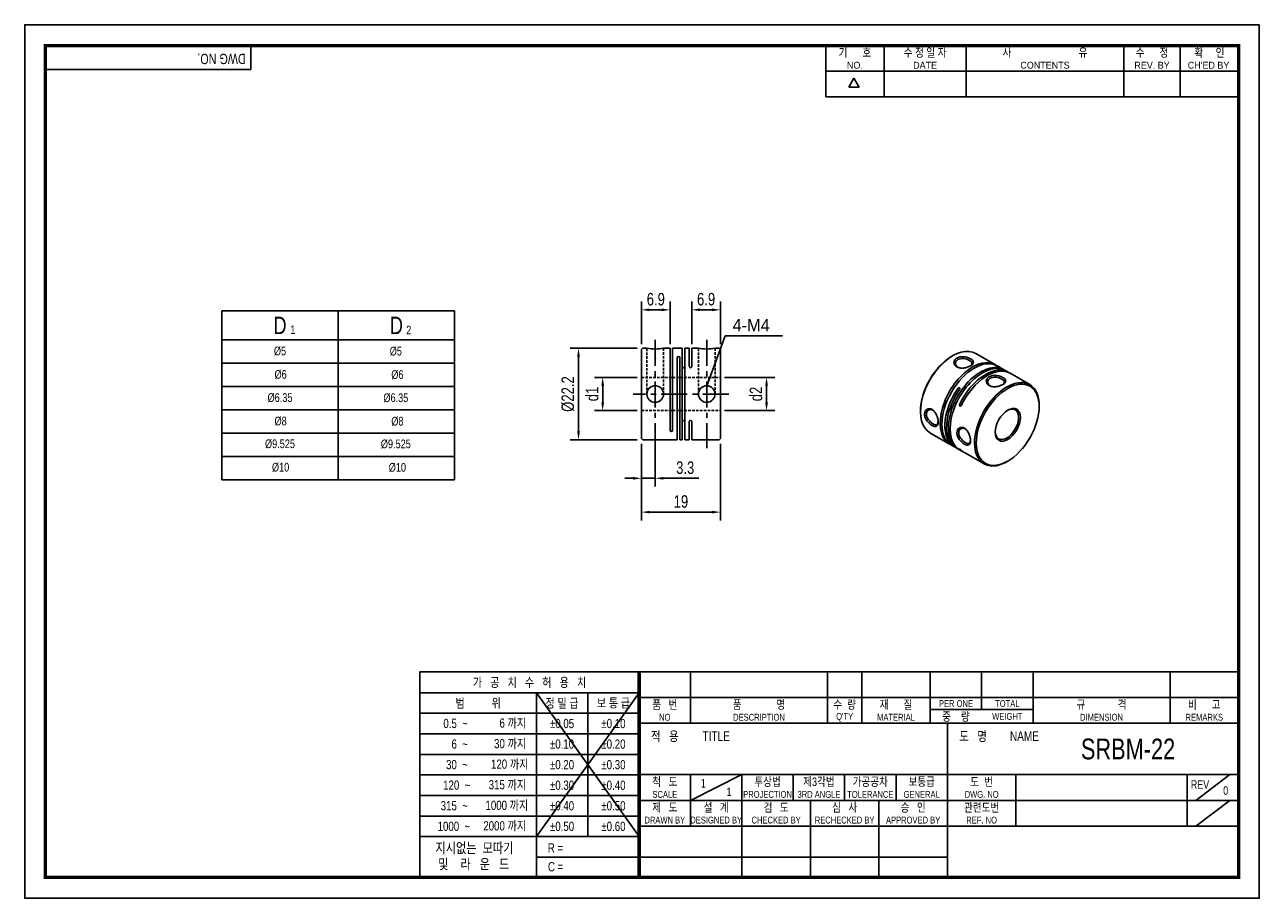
# Model space of a CAD drawing. Header units: millimetres. Extents: x 0 to 297, y 0 to 210.
import ezdxf
from ezdxf.enums import TextEntityAlignment as Align

# ---------------------------------------------------------------- set-up
doc = ezdxf.new("R2010")
doc.units = ezdxf.units.MM
doc.header["$LTSCALE"] = 5
for name, pattern in [('CENTER', [2, 1.25, -0.25, 0.25, -0.25]), ('CENTER2', [1.125, 0.75, -0.125, 0.125, -0.125]), ('DASHED', [0.75, 0.5, -0.25]), ('HIDDEN', [0.375, 0.25, -0.125]), ('HIDDEN2', [0.1875, 0.125, -0.0625]), ('PHANTOM2', [1.25, 0.625, -0.125, 0.125, -0.125, 0.125, -0.125])]:
    doc.linetypes.add(name, pattern=pattern)
doc.layers.get('0').update_dxf_attribs({"linetype": 'CONTINUOUS'})
doc.layers.get('Defpoints').update_dxf_attribs({"linetype": 'CONTINUOUS'})
for name, color, linetype in [('BM', 2, 'CONTINUOUS'), ('C', 1, 'CENTER2'), ('CT', 1, 'CENTER'), ('D', 7, 'CONTINUOUS'), ('DIM', 7, 'CONTINUOUS'), ('H', 3, 'HIDDEN'), ('HD', 4, 'DASHED'), ('P', 4, 'PHANTOM2')]:
    doc.layers.add(name, color=color, linetype=linetype)
doc.styles.get("Standard").update_dxf_attribs({"font": 'Gulim.ttf', "width": 0.8, "height": 3})
doc.dimstyles.new('LIM', dxfattribs={"dimtxt": 2, "dimasz": 2, "dimexe": 2, "dimexo": 1, "dimgap": 1, "dimtad": 1, "dimdec": 3, "dimzin": 9, "dimdsep": 46, "dimtxsty": 'Standard', "dimcen": 3, "dimclrd": 1, "dimclre": 1, "dimadec": 0, "dimazin": 0, "dimtfac": 1, "dimtdec": 3, "dimtmove": 0, "dimatfit": 3, "dimfxl": 0, "dimtolj": 1, "dimtzin": 0, "dimarcsym": 0})

# ---------------------------------------------------------------- blocks, each defined once
blk = doc.blocks.new('*D63')
at = {"layer": 'Defpoints', "color": 0}
for p in [(167.37, 110.22), (148.37, 100.96), (148.37, 92.83)]:
    blk.add_point(p, dxfattribs=at)
at = {"layer": 'DIM', "color": 1, "lineweight": -2}
for p, q in [((167.37, 109.22), (167.37, 90.83)), ((148.37, 99.96), (148.37, 90.83)), ((165.37, 92.83), (150.37, 92.83))]:
    blk.add_line(p, q, dxfattribs=at)
at = {"layer": 'DIM', "color": 1}
for points in [[(150.37, 93.16), (150.37, 92.5), (148.37, 92.83)], [(165.37, 93.16), (165.37, 92.5), (167.37, 92.83)]]:
    blk.add_solid(points, dxfattribs=at)
at = {"layer": 'DIM', "color": 0, "insert": (157.87, 95.37), "char_height": 3, "attachment_point": 5}
blk.add_mtext('\\A1;19', dxfattribs=at)
blk = doc.blocks.new('*D64')
at = {"layer": 'Defpoints', "color": 0}
for p in [(148.37, 110.22), (151.67, 110.22), (151.67, 100.96)]:
    blk.add_point(p, dxfattribs=at)
at = {"layer": 'DIM', "color": 1, "lineweight": -2}
for p, q in [((148.37, 109.22), (148.37, 98.96)), ((151.67, 109.22), (151.67, 98.96)), ((146.37, 100.96), (144.37, 100.96)), ((148.37, 100.96), (151.67, 100.96)), ((153.67, 100.96), (162.14, 100.96))]:
    blk.add_line(p, q, dxfattribs=at)
at = {"layer": 'DIM', "color": 1}
for points in [[(146.37, 101.29), (146.37, 100.62), (148.37, 100.96)], [(153.67, 101.29), (153.67, 100.62), (151.67, 100.96)]]:
    blk.add_solid(points, dxfattribs=at)
at = {"layer": 'DIM', "color": 0, "insert": (158.9, 103.49), "char_height": 3, "attachment_point": 5}
blk.add_mtext('\\A1;3.3', dxfattribs=at)
blk = doc.blocks.new('*D65')
at = {"layer": 'Defpoints', "color": 0}
for p in [(148.37, 141.46), (148.37, 132.22), (155.27, 132.22)]:
    blk.add_point(p, dxfattribs=at)
at = {"layer": 'DIM', "color": 1, "lineweight": -2}
for p, q in [((148.37, 133.22), (148.37, 143.46)), ((155.27, 133.22), (155.27, 143.46)), ((153.27, 141.46), (150.37, 141.46))]:
    blk.add_line(p, q, dxfattribs=at)
at = {"layer": 'DIM', "color": 1}
for points in [[(150.37, 141.79), (150.37, 141.13), (148.37, 141.46)], [(153.27, 141.79), (153.27, 141.13), (155.27, 141.46)]]:
    blk.add_solid(points, dxfattribs=at)
at = {"layer": 'DIM', "color": 0, "insert": (151.82, 144), "char_height": 3, "attachment_point": 5}
blk.add_mtext('\\A1;6.9', dxfattribs=at)
blk = doc.blocks.new('*D66')
at = {"layer": 'Defpoints', "color": 0}
for p in [(148.37, 132.22), (133.23, 110.22), (148.37, 110.22)]:
    blk.add_point(p, dxfattribs=at)
at = {"layer": 'DIM', "color": 1, "lineweight": -2}
for p, q in [((147.37, 132.22), (131.23, 132.22)), ((133.23, 130.22), (133.23, 112.22)), ((147.37, 110.22), (131.23, 110.22))]:
    blk.add_line(p, q, dxfattribs=at)
at = {"layer": 'DIM', "color": 1}
for points in [[(132.9, 130.22), (133.56, 130.22), (133.23, 132.22)], [(132.9, 112.22), (133.56, 112.22), (133.23, 110.22)]]:
    blk.add_solid(points, dxfattribs=at)
at = {"layer": 'DIM', "color": 0, "insert": (130.69, 121.22), "char_height": 3, "attachment_point": 5, "rotation": 90}
blk.add_mtext('\\A1;%%c22.2', dxfattribs=at)
blk = doc.blocks.new('*D67')
at = {"layer": 'Defpoints', "color": 0}
for p in [(139.04, 125.22), (148.37, 125.22), (148.37, 117.22)]:
    blk.add_point(p, dxfattribs=at)
at = {"layer": 'DIM', "color": 1, "lineweight": -2}
for p, q in [((147.37, 125.22), (137.04, 125.22)), ((139.04, 119.22), (139.04, 123.22)), ((147.37, 117.22), (137.04, 117.22))]:
    blk.add_line(p, q, dxfattribs=at)
at = {"layer": 'DIM', "color": 1}
for points in [[(138.71, 123.22), (139.38, 123.22), (139.04, 125.22)], [(138.71, 119.22), (139.38, 119.22), (139.04, 117.22)]]:
    blk.add_solid(points, dxfattribs=at)
at = {"layer": 'DIM', "color": 0, "insert": (136.5, 121.22), "char_height": 3, "attachment_point": 5, "rotation": 90}
blk.add_mtext('\\A1;d1', dxfattribs=at)
blk = doc.blocks.new('*D68')
at = {"layer": 'Defpoints', "color": 0}
for p in [(167.37, 141.46), (160.47, 132.22), (167.37, 132.22)]:
    blk.add_point(p, dxfattribs=at)
at = {"layer": 'DIM', "color": 1, "lineweight": -2}
for p, q in [((160.47, 133.22), (160.47, 143.46)), ((167.37, 133.22), (167.37, 143.46)), ((162.47, 141.46), (165.37, 141.46))]:
    blk.add_line(p, q, dxfattribs=at)
at = {"layer": 'DIM', "color": 1}
for points in [[(162.47, 141.79), (162.47, 141.13), (160.47, 141.46)], [(165.37, 141.79), (165.37, 141.13), (167.37, 141.46)]]:
    blk.add_solid(points, dxfattribs=at)
at = {"layer": 'DIM', "color": 0, "insert": (163.92, 144), "char_height": 3, "attachment_point": 5}
blk.add_mtext('\\A1;6.9', dxfattribs=at)
blk = doc.blocks.new('*D69')
at = {"layer": 'Defpoints', "color": 0}
for p in [(167.37, 125.22), (178.46, 125.22), (167.37, 117.22)]:
    blk.add_point(p, dxfattribs=at)
at = {"layer": 'DIM', "color": 1, "lineweight": -2}
for p, q in [((168.37, 125.22), (180.46, 125.22)), ((178.46, 119.22), (178.46, 123.22)), ((168.37, 117.22), (180.46, 117.22))]:
    blk.add_line(p, q, dxfattribs=at)
at = {"layer": 'DIM', "color": 1}
for points in [[(178.13, 123.22), (178.8, 123.22), (178.46, 125.22)], [(178.13, 119.22), (178.8, 119.22), (178.46, 117.22)]]:
    blk.add_solid(points, dxfattribs=at)
at = {"layer": 'DIM', "color": 0, "insert": (175.92, 121.22), "char_height": 3, "attachment_point": 5, "rotation": 90}
blk.add_mtext('\\A1;d2', dxfattribs=at)

msp = doc.modelspace()

# ---------------------------------------------------------------- linework, layer by layer
for p, q in [((54.437, 199.2323), (54.437, 205)), ((192.7139, 192.6407), (192.7139, 205)), ((206.7211, 192.6407), (206.7211, 205)), ((226.4959, 192.6407), (226.4959, 205)), ((264.3976, 192.6407), (264.3976, 205)), ((277.9928, 192.6407), (277.9928, 205)), ((54.437, 199.2323), (5, 199.2323)), ((192.7139, 198.8204), (291.588, 198.8204)), ((198.2565, 194.9765), (199.4924, 197.1172)), ((200.7283, 194.9765), (199.4924, 197.1172)), ((200.7283, 194.9765), (198.2565, 194.9765)), ((192.7139, 192.6407), (291.588, 192.6407)), ((47.4091, 141.2141), (47.4091, 100.6141)), ((47.4091, 141.2141), (103.4091, 141.2141)), ((103.4091, 141.2141), (103.4091, 100.6141)), ((47.4091, 100.6141), (103.4091, 100.6141)), ((95.0758, 54.437), (95.0758, 5)), ((147.8086, 54.437), (95.0758, 54.437)), ((292, 54.437), (147.8086, 54.437)), ((147.8086, 54.437), (147.8086, 5)), ((160.1679, 54.437), (160.1679, 42.0778)), ((193.1259, 54.437), (193.1259, 42.0778)), ((201.3654, 54.437), (201.3654, 42.0778)), ((217.8444, 54.437), (217.8444, 42.0778)), ((230.2037, 54.437), (230.2037, 45.3736)), ((242.563, 54.437), (242.563, 42.0778)), ((275.521, 54.437), (275.521, 42.0778)), ((147.8086, 49.4295), (95.0758, 49.4295)), ((147.8086, 49.4295), (123.0901, 14.8235)), ((123.0901, 49.4295), (147.8086, 14.8235)), ((123.0901, 49.4295), (123.0901, 5)), ((135.4493, 49.4295), (135.4493, 14.8235)), ((147.8086, 48.2574), (292, 48.2574)), ((217.8444, 45.3736), (242.563, 45.3736)), ((147.8086, 44.4858), (95.0758, 44.4858)), ((147.8086, 42.0778), (292, 42.0778)), ((221.9642, 5), (221.9642, 42.0778)), ((147.8086, 39.5421), (95.0758, 39.5421)), ((147.8086, 34.5984), (95.0758, 34.5984)), ((147.8086, 29.7185), (292, 29.7185)), ((160.1679, 23.5389), (172.5271, 29.7185)), ((160.1679, 29.7185), (160.1679, 17.3593)), ((172.5271, 29.7185), (172.5271, 5)), ((184.8864, 29.7185), (184.8864, 23.5389)), ((197.2457, 29.7185), (197.2457, 23.5389)), ((209.6049, 29.7185), (209.6049, 23.5389)), ((238.4432, 29.7185), (238.4432, 17.3593)), ((279.6407, 29.7185), (279.6407, 17.3593)), ((281.7006, 23.5389), (289.9401, 29.7185)), ((147.8086, 29.6547), (95.0758, 29.6547)), ((147.8086, 24.711), (95.0758, 24.711)), ((147.8086, 23.5389), (221.9642, 23.5389)), ((189.0061, 23.5389), (189.0061, 5)), ((205.4852, 23.5389), (205.4852, 5)), ((221.9642, 23.5389), (292, 23.5389)), ((281.7006, 17.3593), (289.9401, 23.5389)), ((147.8086, 19.7673), (95.0758, 19.7673)), ((147.8086, 17.3593), (292, 17.3593)), ((147.8086, 14.8235), (95.0758, 14.8235)), ((147.8086, 9.8798), (123.0901, 9.8798)), ((147.8086, 9.8798), (221.9642, 9.8798))]:
    msp.add_line(p, q)
at = {"color": 4}
for p, q in [((75.4091, 141.2141), (75.4091, 100.6141)), ((47.4091, 134.2141), (103.4091, 134.2141))]:
    msp.add_line(p, q, dxfattribs=at)
at = {"color": 1}
for p, q in [((47.4091, 128.6141), (103.4091, 128.6141)), ((47.4091, 123.0141), (103.4091, 123.0141)), ((47.4091, 117.4141), (103.4091, 117.4141)), ((47.4091, 111.8141), (103.4091, 111.8141)), ((47.4091, 106.2141), (103.4091, 106.2141))]:
    msp.add_line(p, q, dxfattribs=at)
msp.add_lwpolyline([(297, 210), (0, 210), (0, 0), (297, 0)], close=True)
msp.add_lwpolyline([(292, 205, 0.8, 0.8, 0), (5, 205, 0.8, 0.8, 0), (5, 5, 0.8, 0.8, 0), (292, 5, 0.8, 0.8, 0)], format="xyseb", close=True)
at = {"const_width": 0.824}
msp.add_lwpolyline([(147.8086, 5), (147.8086, 54.437)], dxfattribs=at)
at = {"layer": 'BM', "linetype": 'Continuous'}
for p, q in [((148.6742, 132.2231), (148.3742, 131.9231)), ((148.3742, 131.9231), (148.3742, 110.5231)), ((149.6742, 132.2231), (148.6742, 132.2231)), ((155.2742, 132.2231), (153.6742, 132.2231)), ((155.2742, 112.5231), (155.2742, 132.2231)), ((155.8742, 112.5231), (155.8742, 132.2231)), ((158.1742, 132.2231), (155.8742, 132.2231)), ((158.1742, 110.2231), (158.1742, 132.2231)), ((158.7742, 110.2231), (158.7742, 132.2231)), ((159.8742, 132.2231), (158.7742, 132.2231)), ((159.8742, 127.9543), (159.8742, 132.2231)), ((160.4742, 127.9543), (160.4742, 132.2231)), ((162.0742, 132.2231), (160.4742, 132.2231)), ((167.0742, 132.2231), (166.0742, 132.2231)), ((167.3742, 131.9231), (167.0742, 132.2231)), ((167.3742, 131.9231), (167.3742, 110.5231)), ((233.5058, 128.2467), (228.7682, 130.982)), ((156.9742, 110.2231), (156.9742, 129.9231)), ((157.5742, 129.9231), (157.5742, 110.2231)), ((223.2682, 130.4372), (223.0561, 130.3147)), ((233.8969, 127.9188), (233.8215, 127.8752)), ((234.6372, 127.5935), (233.9301, 128.0018)), ((235.4857, 127.1036), (235.0615, 127.3486)), ((236.6171, 126.4504), (235.91, 126.8587)), ((241.779, 123.4702), (237.0414, 126.2055)), ((224.8772, 122.7113), (224.3775, 122.4228)), ((224.9653, 118.8685), (224.9653, 118.2914)), ((215.49, 117.2099), (215.49, 116.965)), ((244.0572, 118.1897), (244.0572, 118.4347)), ((159.8742, 110.2231), (159.8742, 114.4918)), ((160.4742, 110.2231), (160.4742, 114.4918)), ((148.6742, 110.2231), (148.3742, 110.5231)), ((148.6742, 110.2231), (156.9742, 110.2231)), ((157.5742, 110.2231), (158.1742, 110.2231)), ((158.7742, 110.2231), (159.8742, 110.2231)), ((160.4742, 110.2231), (167.0742, 110.2231)), ((167.0742, 110.2231), (167.3742, 110.5231)), ((217.7682, 111.9294), (222.5058, 109.1942)), ((222.9301, 108.9492), (223.6372, 108.541)), ((224.0615, 108.296), (224.4857, 108.0511)), ((224.91, 107.8061), (225.6171, 107.3979)), ((224.9653, 107.9635), (224.9653, 107.8763)), ((226.0414, 107.1529), (230.779, 104.4177)), ((236.279, 104.9625), (236.4911, 105.085))]:
    msp.add_line(p, q, dxfattribs=at)
for centre in [(151.6742, 121.2231), (164.0742, 121.2231)]:
    msp.add_circle(centre, 2, dxfattribs=at)
for centre, radius, start, end in [((151.6742, 143.0463), 11.0065, 259.53055, 280.469449), ((164.0742, 143.0463), 11.0065, 259.530551, 280.46945), ((157.2742, 129.9231), 0.3, 0, 180), ((155.5742, 112.5231), 0.3, 180, 0)]:
    msp.add_arc(centre, radius, start, end, dxfattribs=at)
for centre, major_axis, start_param, end_param in [((223.2682, 121.4557), (-5.5, -9.5263), 3.14159265, 6.28318531), ((223.0561, 121.5782), (5.35, 9.2665), 0.78539816, 2.35619449), ((228.0058, 118.7205), (5.5, 9.5263), 6.24460628, 9.46335699), ((228.4301, 118.4755), (5.5, 9.5263), 0, 3.14159265), ((229.9857, 117.5774), (-5.5, -9.5263), 3.10301362, 6.32176434), ((230.41, 117.3324), (-5.5, -9.5263), 3.14159265, 6.28318531), ((229.1372, 118.0673), (-5.5, -9.5263), 3.10301362, 3.26848767), ((231.1171, 116.9242), (5.5, 9.5263), 6.24460628, 7.98087665), ((231.5414, 116.6792), (5.5, 9.5263), 0, 1.69769134), ((236.279, 113.944), (5.5, 9.5263), 0, 3.92699082), ((229.5615, 117.8223), (-5.5, -9.5263), 3.14159265, 3.26848767), ((229.1372, 118.0673), (-5.5, -9.5263), 4.58549397, 6.32176434), ((229.5615, 117.8223), (-5.5, -9.5263), 4.58549397, 6.28318531), ((236.279, 113.944), (5.5, 9.5263), 5.49778714, 6.28318531), ((236.279, 113.944), (-2, -3.4641), 0, 3.89016065), ((236.279, 113.944), (-2, -3.4641), 5.53461732, 6.28318531), ((231.1171, 116.9242), (5.5, 9.5263), 3.01469764, 3.18017168), ((231.5414, 116.6792), (5.5, 9.5263), 3.01469764, 3.14159265)]:
    msp.add_ellipse(centre, major_axis=major_axis, ratio=0.57735027, start_param=start_param, end_param=end_param, dxfattribs=at)
for major_axis in [(-5.35, -9.2665), (2.15, 3.7239)]:
    msp.add_ellipse((236.4911, 113.8215), major_axis=major_axis, ratio=0.57735027, dxfattribs=at)
for points, knots in [([(158.1742, 127.9543), (158.1742, 127.8838), (158.1888, 127.8113), (158.2197, 127.7439), (158.2355, 127.7095), (158.2559, 127.6759), (158.282, 127.6456), (158.3019, 127.6226), (158.3254, 127.6011), (158.3529, 127.5839)], [0, 0, 0, 0, 0.210592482, 0.210592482, 0.210592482, 0.31709549, 0.31709549, 0.31709549, 0.398078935, 0.398078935, 0.398078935, 0.398078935]), ([(158.6052, 127.5902), (158.6344, 127.6102), (158.6589, 127.6349), (158.6791, 127.6611), (158.7124, 127.7042), (158.7355, 127.7526), (158.7508, 127.8014), (158.7665, 127.8515), (158.7742, 127.9033), (158.7742, 127.9543)], [0.611673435, 0.611673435, 0.611673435, 0.611673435, 0.701011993, 0.701011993, 0.701011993, 0.848633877, 0.848633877, 0.848633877, 1, 1, 1, 1]), ([(160.1039, 127.5595), (160.0819, 127.567), (160.0615, 127.5778), (160.0433, 127.5902), (160.0141, 127.6102), (159.9896, 127.6349), (159.9694, 127.6611), (159.9361, 127.7042), (159.9129, 127.7526), (159.8977, 127.8014), (159.8819, 127.8515), (159.8742, 127.9033), (159.8742, 127.9543)], [0.556221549, 0.556221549, 0.556221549, 0.556221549, 0.611673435, 0.611673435, 0.611673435, 0.701011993, 0.701011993, 0.701011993, 0.848633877, 0.848633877, 0.848633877, 1, 1, 1, 1]), ([(160.4742, 127.9543), (160.4742, 127.8838), (160.4597, 127.8113), (160.4288, 127.7439), (160.413, 127.7095), (160.3926, 127.6759), (160.3665, 127.6456), (160.3466, 127.6226), (160.323, 127.6011), (160.2956, 127.5839), (160.2769, 127.5723), (160.2561, 127.5625), (160.234, 127.5561)], [0, 0, 0, 0, 0.210592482, 0.210592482, 0.210592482, 0.31709549, 0.31709549, 0.31709549, 0.398078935, 0.398078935, 0.398078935, 0.452808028, 0.452808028, 0.452808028, 0.452808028]), ([(224.2582, 129.8656), (224.477, 129.992), (225.0005, 130.171), (225.9125, 130.205), (226.8231, 130.0242), (227.6012, 129.6966), (228.1063, 129.2833), (228.2786, 128.8395), (228.0794, 128.3941), (227.5546, 127.9738), (226.7688, 127.6371), (225.8558, 127.4405), (224.945, 127.458), (224.1664, 127.7136), (223.6615, 128.1989), (223.4905, 128.8066), (223.6904, 129.4148), (224.0393, 129.7393), (224.2582, 129.8656)], [0, 0, 0, 0, 0.06328548, 0.12612557, 0.1882843, 0.24993363, 0.31159852, 0.37379838, 0.43663382, 0.49999671, 0.5633334, 0.62614489, 0.68837968, 0.75008822, 0.81172409, 0.87385579, 0.93670358, 1, 1, 1, 1]), ([(224.4703, 129.4982), (224.1008, 129.2849), (223.6683, 128.5809), (224.1357, 127.8174), (224.5934, 127.5959), (224.6607, 127.5685)], [0, 0, 0, 0, 0.125019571, 0.24991198, 0.270204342, 0.270204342, 0.270204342, 0.270204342]), ([(227.4158, 127.9374), (227.7136, 128.1343), (228.077, 128.6088), (227.4511, 129.3309), (225.8844, 129.8604), (224.8397, 129.7115), (224.4703, 129.4982)], [0.513845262, 0.513845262, 0.513845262, 0.513845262, 0.625062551, 0.750062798, 0.874994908, 1, 1, 1, 1]), ([(234.3212, 127.6739), (234.2713, 127.6896), (234.2098, 127.7106), (234.1403, 127.7362), (234.1048, 127.7493), (234.0666, 127.7638), (234.0267, 127.7799), (233.9964, 127.7921), (233.9645, 127.8055), (233.9329, 127.8196), (233.9115, 127.8292), (233.8899, 127.8394), (233.8697, 127.8494), (233.8524, 127.8581), (233.8358, 127.867), (233.8215, 127.8752), (233.8045, 127.885), (233.7904, 127.8942), (233.7801, 127.902), (233.7699, 127.9097), (233.7631, 127.9162), (233.759, 127.9215), (233.7525, 127.93), (233.7526, 127.9357), (233.7569, 127.9392), (233.7638, 127.945), (233.7817, 127.9453), (233.8054, 127.9417), (233.8297, 127.938), (233.8609, 127.9302), (233.8969, 127.9188)], [0, 0, 0, 0, 0.21059248, 0.21059248, 0.21059248, 0.31709549, 0.31709549, 0.31709549, 0.39807893, 0.39807893, 0.39807893, 0.45280803, 0.45280803, 0.45280803, 0.4999711, 0.4999711, 0.4999711, 0.55622155, 0.55622155, 0.55622155, 0.61167343, 0.61167343, 0.61167343, 0.70101199, 0.70101199, 0.70101199, 0.84863388, 0.84863388, 0.84863388, 1, 1, 1, 1]), ([(158.3529, 127.5839), (158.3716, 127.5723), (158.3924, 127.5625), (158.4145, 127.5561), (158.4336, 127.5506), (158.454, 127.5476), (158.4742, 127.5476), (158.4982, 127.5476), (158.5225, 127.5519), (158.5446, 127.5595), (158.5665, 127.567), (158.587, 127.5778), (158.6052, 127.5902)], [0.398078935, 0.398078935, 0.398078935, 0.398078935, 0.452808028, 0.452808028, 0.452808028, 0.499971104, 0.499971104, 0.499971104, 0.556221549, 0.556221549, 0.556221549, 0.611673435, 0.611673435, 0.611673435, 0.611673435]), ([(160.234, 127.5561), (160.2149, 127.5506), (160.1944, 127.5476), (160.1742, 127.5476), (160.1503, 127.5476), (160.126, 127.5519), (160.1039, 127.5595)], [0.452808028, 0.452808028, 0.452808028, 0.452808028, 0.499971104, 0.499971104, 0.499971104, 0.556221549, 0.556221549, 0.556221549, 0.556221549]), ([(235.289, 123.497), (235.0702, 123.3706), (234.5467, 123.1469), (233.6346, 122.9499), (232.7242, 122.9666), (231.946, 123.2221), (231.4409, 123.7076), (231.2686, 124.3154), (231.4677, 124.9242), (231.9929, 125.4113), (232.7789, 125.6809), (233.6919, 125.7142), (234.6024, 125.5328), (235.3806, 125.2052), (235.8856, 124.7919), (236.0568, 124.3482), (235.8565, 123.9033), (235.5078, 123.6233), (235.289, 123.497)], [0, 0, 0, 0, 0.06329642, 0.12614421, 0.18827591, 0.24991178, 0.31162032, 0.37385511, 0.4366666, 0.50000329, 0.56336618, 0.62620162, 0.68840148, 0.75006637, 0.8117157, 0.87387443, 0.93671452, 1, 1, 1, 1]), ([(235.1942, 123.4469), (235.4917, 123.6435), (235.8549, 124.1178), (235.2303, 124.8396), (233.6635, 125.3697), (232.0955, 125.1465), (231.4461, 124.0897), (231.9148, 123.3255), (232.3737, 123.1041), (232.4414, 123.0768)], [0.013878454, 0.013878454, 0.013878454, 0.013878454, 0.125005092, 0.249937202, 0.374937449, 0.499999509, 0.625008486, 0.75008802, 0.770443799, 0.770443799, 0.770443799, 0.770443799]), ([(224.3775, 122.4228), (224.4273, 122.4961), (224.4889, 122.5644), (224.5584, 122.6197), (224.5939, 122.648), (224.6321, 122.6733), (224.672, 122.6928), (224.7023, 122.7077), (224.7342, 122.7194), (224.7658, 122.7251), (224.7871, 122.7289), (224.8088, 122.73), (224.8289, 122.7273), (224.8463, 122.7249), (224.8629, 122.7195), (224.8772, 122.7113), (224.8941, 122.7015), (224.9083, 122.6873), (224.9186, 122.6708), (224.9287, 122.6545), (224.9356, 122.6356), (224.9397, 122.6159), (224.9462, 122.5842), (224.946, 122.5497), (224.9418, 122.5153), (224.9348, 122.4587), (224.917, 122.4005), (224.8933, 122.3447), (224.869, 122.2872), (224.8378, 122.2309), (224.8017, 122.1778)], [0, 0, 0, 0, 0.21059248, 0.21059248, 0.21059248, 0.31709549, 0.31709549, 0.31709549, 0.39807893, 0.39807893, 0.39807893, 0.45280803, 0.45280803, 0.45280803, 0.4999711, 0.4999711, 0.4999711, 0.55622155, 0.55622155, 0.55622155, 0.61167343, 0.61167343, 0.61167343, 0.70101199, 0.70101199, 0.70101199, 0.84863388, 0.84863388, 0.84863388, 1, 1, 1, 1]), ([(225.3895, 118.6235), (225.351, 118.5437), (225.302, 118.4681), (225.2451, 118.4055), (225.216, 118.3735), (225.1843, 118.3444), (225.1505, 118.3214), (225.1247, 118.304), (225.0972, 118.2898), (225.0692, 118.282), (225.0502, 118.2768), (225.0306, 118.2745), (225.0117, 118.2765), (224.9955, 118.2782), (224.9796, 118.2832), (224.9653, 118.2914), (224.9483, 118.3012), (224.9333, 118.3159), (224.9214, 118.3333), (224.9097, 118.3505), (224.9006, 118.3708), (224.894, 118.392), (224.8833, 118.426), (224.8785, 118.4634), (224.8776, 118.5008), (224.876, 118.5623), (224.8847, 118.6257), (224.8997, 118.6866), (224.915, 118.7492), (224.9374, 118.8107), (224.9653, 118.8685)], [0, 0, 0, 0, 0.21059248, 0.21059248, 0.21059248, 0.31709549, 0.31709549, 0.31709549, 0.39807893, 0.39807893, 0.39807893, 0.45280803, 0.45280803, 0.45280803, 0.4999711, 0.4999711, 0.4999711, 0.55622155, 0.55622155, 0.55622155, 0.61167343, 0.61167343, 0.61167343, 0.70101199, 0.70101199, 0.70101199, 0.84863388, 0.84863388, 0.84863388, 1, 1, 1, 1]), ([(216.48, 116.3934), (216.48, 116.6461), (216.5867, 117.1103), (217.0132, 117.5878), (217.6252, 117.7435), (218.2979, 117.5488), (218.9084, 117.0027), (219.3788, 116.2229), (219.665, 115.3338), (219.7666, 114.4849), (219.6653, 113.82), (219.3791, 113.4248), (218.9085, 113.3521), (218.2978, 113.5828), (217.6251, 114.093), (217.0133, 114.791), (216.5866, 115.5978), (216.48, 116.1407), (216.48, 116.3934)], [0, 0, 0, 0, 0.06328548, 0.12612557, 0.1882843, 0.24993363, 0.31159852, 0.37379838, 0.43663382, 0.49999671, 0.5633334, 0.62614489, 0.68837968, 0.75008822, 0.81172409, 0.87385579, 0.93670358, 1, 1, 1, 1]), ([(218.671, 117.1931), (218.6136, 117.2378), (218.1928, 117.5236), (217.2977, 117.5467), (216.9043, 116.82), (216.9043, 116.3934)], [0.729753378, 0.729753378, 0.729753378, 0.729753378, 0.750062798, 0.874994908, 1, 1, 1, 1]), ([(216.9043, 116.3934), (216.9043, 115.9668), (217.2977, 114.9877), (218.5397, 113.8955), (219.4779, 113.7146), (219.7071, 114.2667), (219.7286, 114.6227)], [0, 0, 0, 0, 0.125019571, 0.24991198, 0.374991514, 0.486120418, 0.486120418, 0.486120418, 0.486120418]), ([(158.4039, 114.8866), (158.3819, 114.8791), (158.3615, 114.8683), (158.3433, 114.8559), (158.3141, 114.8359), (158.2896, 114.8112), (158.2694, 114.785), (158.2361, 114.7419), (158.2129, 114.6935), (158.1977, 114.6447), (158.1819, 114.5946), (158.1742, 114.5428), (158.1742, 114.4918)], [0.556221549, 0.556221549, 0.556221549, 0.556221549, 0.611673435, 0.611673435, 0.611673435, 0.701011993, 0.701011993, 0.701011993, 0.848633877, 0.848633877, 0.848633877, 1, 1, 1, 1]), ([(158.6665, 114.8005), (158.6466, 114.8235), (158.623, 114.8451), (158.5956, 114.8622), (158.5769, 114.8738), (158.5561, 114.8836), (158.534, 114.89), (158.5149, 114.8955), (158.4944, 114.8985), (158.4742, 114.8985), (158.4503, 114.8985), (158.426, 114.8942), (158.4039, 114.8866)], [0.31709549, 0.31709549, 0.31709549, 0.31709549, 0.398078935, 0.398078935, 0.398078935, 0.452808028, 0.452808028, 0.452808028, 0.499971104, 0.499971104, 0.499971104, 0.556221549, 0.556221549, 0.556221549, 0.556221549]), ([(158.7742, 114.4918), (158.7742, 114.5623), (158.7597, 114.6348), (158.7288, 114.7022), (158.713, 114.7366), (158.6926, 114.7702), (158.6665, 114.8005)], [0, 0, 0, 0, 0.210592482, 0.210592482, 0.210592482, 0.31709549, 0.31709549, 0.31709549, 0.31709549]), ([(159.8742, 114.4918), (159.8742, 114.5623), (159.8888, 114.6348), (159.9197, 114.7022), (159.9355, 114.7366), (159.9559, 114.7702), (159.982, 114.8005), (160.0019, 114.8235), (160.0254, 114.8451), (160.0529, 114.8622)], [0, 0, 0, 0, 0.210592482, 0.210592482, 0.210592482, 0.31709549, 0.31709549, 0.31709549, 0.398078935, 0.398078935, 0.398078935, 0.398078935]), ([(160.1145, 114.89), (160.1336, 114.8955), (160.154, 114.8985), (160.1742, 114.8985), (160.1982, 114.8985), (160.2225, 114.8942), (160.2446, 114.8866), (160.2665, 114.8791), (160.287, 114.8683), (160.3052, 114.8559), (160.3344, 114.8359), (160.3589, 114.8112), (160.3791, 114.785), (160.4124, 114.7419), (160.4355, 114.6935), (160.4508, 114.6447), (160.4665, 114.5946), (160.4742, 114.5428), (160.4742, 114.4918)], [0.452808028, 0.452808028, 0.452808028, 0.452808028, 0.499971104, 0.499971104, 0.499971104, 0.556221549, 0.556221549, 0.556221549, 0.611673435, 0.611673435, 0.611673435, 0.701011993, 0.701011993, 0.701011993, 0.848633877, 0.848633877, 0.848633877, 1, 1, 1, 1]), ([(227.5109, 110.0248), (227.5109, 109.772), (227.4428, 109.3299), (227.1575, 108.9343), (226.6878, 108.8606), (226.0774, 109.0912), (225.4043, 109.6017), (224.7918, 110.2997), (224.3642, 111.1071), (224.2049, 111.9224), (224.3645, 112.6206), (224.7921, 113.0975), (225.4045, 113.2521), (226.0773, 113.0573), (226.6877, 112.5113), (227.1575, 111.731), (227.4427, 110.8426), (227.5108, 110.2775), (227.5109, 110.0248)], [0, 0, 0, 0, 0.06329642, 0.12614421, 0.18827591, 0.24991178, 0.31162032, 0.37385511, 0.4366666, 0.50000329, 0.56336618, 0.62620162, 0.68840148, 0.75006637, 0.8117157, 0.87387443, 0.93671452, 1, 1, 1, 1]), ([(226.4508, 112.7011), (226.3933, 112.746), (225.9722, 113.0326), (225.0762, 113.0565), (224.4856, 111.9661), (225.0761, 110.4964), (226.3186, 109.4043), (227.2561, 109.2243), (227.4852, 109.7759), (227.5068, 110.1319)], [0.229568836, 0.229568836, 0.229568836, 0.229568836, 0.249937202, 0.374937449, 0.499999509, 0.625008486, 0.75008802, 0.874980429, 0.986116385, 0.986116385, 0.986116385, 0.986116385]), ([(224.9653, 107.8763), (224.9267, 107.9117), (224.8983, 107.9426), (224.8851, 107.9647), (224.8784, 107.976), (224.8756, 107.9852), (224.8786, 107.9904), (224.8809, 107.9943), (224.8868, 107.996), (224.8976, 107.9938), (224.905, 107.9923), (224.9148, 107.989), (224.9273, 107.9833), (224.938, 107.9785), (224.951, 107.9717), (224.9653, 107.9635), (224.9822, 107.9537), (225.0016, 107.9415), (225.021, 107.9284), (225.0402, 107.9155), (225.06, 107.9015), (225.0791, 107.8875), (225.1098, 107.8651), (225.1396, 107.8421), (225.1673, 107.8202), (225.2129, 107.7841), (225.2543, 107.7496), (225.2908, 107.7184), (225.3284, 107.6863), (225.3616, 107.6569), (225.3895, 107.6314)], [0, 0, 0, 0, 0.21059248, 0.21059248, 0.21059248, 0.31709549, 0.31709549, 0.31709549, 0.39807893, 0.39807893, 0.39807893, 0.45280803, 0.45280803, 0.45280803, 0.4999711, 0.4999711, 0.4999711, 0.55622155, 0.55622155, 0.55622155, 0.61167343, 0.61167343, 0.61167343, 0.70101199, 0.70101199, 0.70101199, 0.84863388, 0.84863388, 0.84863388, 1, 1, 1, 1])]:
    msp.add_open_spline(points, degree=3, knots=knots, dxfattribs=at)
msp.add_open_spline([(160.0529, 114.8622), (160.0716, 114.8738), (160.0924, 114.8836), (160.1145, 114.89)], degree=3, dxfattribs=at)
at = {"layer": 'C'}
msp.add_line((147.8086, 49.4295), (147.8086, 49.3961), dxfattribs=at)
at = {"layer": 'CT'}
for p, q in [((151.6742, 134.2231), (151.6742, 108.2231)), ((164.0742, 134.2231), (164.0742, 108.2231)), ((169.3742, 121.2231), (146.3742, 121.2231))]:
    msp.add_line(p, q, dxfattribs=at)
at = {"layer": 'H'}
msp.add_line((147.8086, 49.3128), (147.8086, 49.2711), dxfattribs=at)
at = {"layer": 'HD', "linetype": 'HIDDEN2'}
for p, q in [((149.6742, 121.2231), (149.6742, 132.2231)), ((153.669, 132.2231), (153.6742, 121.2231)), ((162.0742, 121.2231), (162.0795, 132.2231)), ((166.0742, 132.2231), (166.0742, 121.2231)), ((148.3742, 125.2231), (167.3742, 125.2231)), ((148.3742, 117.2231), (167.3742, 117.2231))]:
    msp.add_line(p, q, dxfattribs=at)
at = {"layer": 'P'}
msp.add_line((147.8086, 49.221), (147.8086, 49.1627), dxfattribs=at)

# ---------------------------------------------------------------- texts
at = {"color": 0}
for s, insert, char_height, width, attachment_point in [('D', (61.4091, 137.7141), 4.2, 28, 5), ('D', (89.4091, 137.7141), 4.2, 28, 5), ('1', (63.9049, 137.739), 2.1, 6.3, 1), ('2', (91.7753, 137.6585), 2.1, 3.36, 1), ('%%c5', (61.4181, 131.5342), 2.1, 28, 5), ('%%c5', (89.2832, 131.4992), 2.1, 28, 5), ('%%c6', (61.5651, 125.8999), 2.1, 28, 5), ('%%c6', (89.6577, 125.8605), 2.1, 28, 5), ('%%C6.35', (61.4181, 120.325), 2.1, 28, 5), ('%%C6.35', (89.2832, 120.2901), 2.1, 28, 5), ('%%C8', (61.5651, 114.6907), 2.1, 28, 5), ('%%C8', (89.6577, 114.6513), 2.1, 28, 5), ('%%C9.525', (61.4181, 109.2279), 2.1, 28, 5), ('%%C9.525', (89.2832, 109.193), 2.1, 28, 5), ('%%C10', (61.5651, 103.5936), 2.1, 28, 5), ('%%C10', (89.6577, 103.5542), 2.1, 28, 5)]:
    msp.add_mtext(s, dxfattribs=dict(at, insert=insert, char_height=char_height, width=width, attachment_point=attachment_point))
at = {"layer": 'D', "width": 0.8}
for s, height, p in [('확     인', 2.05988, (284.9964, 203.3521)), ('기      호', 2.05988, (199.7175, 203.3521)), ('수 정 일 자', 2.05988, (216.6085, 203.3521)), ('사                           유', 2.059877, (245.4468, 203.3521)), ('수      정', 2.05988, (271.1952, 203.3521)), ('가   공   치   수   허   용   치', 2.224667, (121.4422, 51.9333)), ('범          위', 2.224667, (109.0829, 46.9576)), ('정 밀 급', 2.22467, (129.2697, 46.9576)), ('보 통 급', 2.22467, (141.629, 46.9576)), ('품   번', 2.05988, (153.9882, 46.6095)), ('품              명', 2.059877, (176.6469, 46.6095)), ('수  량', 2.05988, (197.2457, 46.6095)), ('재      질', 2.05988, (209.6049, 46.6095)), ('PER ONE', 1.6479, (224.0241, 46.8155)), ('TOTAL', 1.6479, (236.3833, 46.8155)), ('규             격', 2.059877, (259.042, 46.6095)), ('비      고', 2.05988, (283.7605, 46.6095)), ('NO', 1.6479, (153.9882, 43.5197)), ('DESCRIPTION', 1.647902, (176.6469, 43.5197)), ("Q'TY", 1.6479, (197.2457, 43.5197)), ('MATERIAL', 1.6479, (209.6049, 43.5197)), ('중    량', 2.05988, (224.0241, 43.7257)), ('WEIGHT', 1.6479, (236.3833, 43.7257)), ('DIMENSION', 1.6479, (259.042, 43.5197)), ('REMARKS', 1.6479, (283.7605, 43.5197)), ('%%p0.05', 2.22467, (129.2697, 42.0139)), ('%%p0.10', 2.22467, (141.629, 42.0139)), ('%%p0.10', 2.22467, (129.2697, 37.0702)), ('%%p0.20', 2.22467, (141.629, 37.0702)), ('적   용', 2.30706, (153.9882, 38.988)), ('TITLE', 2.30706, (166.3475, 38.988)), ('도   명', 2.30706, (228.1438, 38.988)), ('NAME', 2.30706, (240.5031, 38.988)), ('SRBM-22', 5, (265.4275, 35.8982)), ('%%p0.20', 2.22467, (129.2697, 32.1265)), ('%%p0.30', 2.22467, (141.629, 32.1265)), ('%%p0.30', 2.22467, (129.2697, 27.1828)), ('%%p0.40', 2.22467, (141.629, 27.1828)), ('척   도', 2.05988, (153.9882, 28.0706)), ('1', 2.0599, (163.2577, 27.6586)), ('1', 2.0599, (169.4373, 25.5988)), ('투상법', 2.05988, (178.7068, 28.0706)), ('제3각법', 2.05988, (191.066, 28.0706)), ('가공공차', 2.05988, (203.4253, 28.0706)), ('보통급', 2.05988, (215.7845, 28.0706)), ('도  번', 2.05988, (230.2037, 28.0706)), ('REV', 2.05988, (282.7306, 27.3497)), ('0', 2.0599, (288.9102, 25.9078)), ('%%p0.40', 2.22467, (129.2697, 22.2391)), ('%%p0.50', 2.22467, (141.629, 22.2391)), ('SCALE', 1.6479, (153.9882, 24.9808)), ('PROJECTION', 1.6479, (178.7068, 24.9808)), ('3RD ANGLE', 1.6479, (191.066, 24.9808)), ('TOLERANCE', 1.6479, (203.4253, 24.9808)), ('GENERAL', 1.6479, (215.7845, 24.9808)), ('DWG. NO', 1.6479, (230.2037, 24.9808)), ('제   도', 2.05988, (153.9882, 21.891)), ('설   계', 2.05988, (166.3475, 21.891)), ('검   도', 2.05988, (180.7666, 21.891)), ('심   사', 2.05988, (197.2457, 21.891)), ('승   인', 2.05988, (213.7247, 21.891)), ('관련도번', 2.05988, (230.2037, 21.891)), ('%%p0.50', 2.22467, (129.2697, 17.2954)), ('%%p0.60', 2.22467, (141.629, 17.2954)), ('REF. NO', 1.6479, (230.2037, 18.8012))]:
    msp.add_text(s, height=height, dxfattribs=at).set_placement(p, align=Align.MIDDLE)
msp.add_text('DWG NO.', height=2.47185, rotation=180, dxfattribs=at).set_placement((53.1681, 203.0007))
at = {"layer": 'D'}
for s, p in [('NO.', (199.7175, 200.2623)), ('DATE', (216.6085, 200.2623)), ('CONTENTS', (245.4468, 200.2623)), ('REV. BY', (271.1952, 200.2623)), ("CH'ED BY", (284.7904, 200.2623))]:
    msp.add_text(s, height=1.6479, dxfattribs=at).set_placement(p, align=Align.MIDDLE)
at = {"layer": 'D', "width": 0.8}
for s, height, p in [('DRAWN BY', 1.6479, (153.9882, 17.9772)), ('DESIGNED BY', 1.647902, (166.3475, 17.9772)), ('CHECKED BY', 1.6479, (180.7666, 17.9772)), ('RECHECKED BY', 1.647902, (197.2457, 17.9772)), ('APPROVED BY', 1.647902, (213.7247, 17.9772))]:
    msp.add_text(s, height=height, dxfattribs=at).set_placement(p, align=Align.CENTER)
at = {"layer": 'D', "linetype": 'ByBlock', "width": 0.8}
for s, height, p in [('지시없는  모따기', 2.47185, (98.783, 10.8675)), ('및    라   운   드', 2.471852, (99.4623, 6.9968))]:
    msp.add_text(s, height=height, dxfattribs=at).set_placement(p)
at = {"layer": 'D', "width": 0.8}
for s, p in [('R = ', (125.8389, 10.9999)), ('C = ', (125.878, 6.4776))]:
    msp.add_text(s, height=2.22467, dxfattribs=at).set_placement(p)
at = {"layer": 'D', "char_height": 2.22467, "attachment_point": 6}
for s, insert, width in [('0.5  ~', (106.6111, 42.0139), 8.231062), ('6 까지', (120.6182, 42.0139), 9.803532), ('30 까지', (120.6182, 37.0702), 9.803491), ('6  ~', (106.6111, 37.0702), 8.231022), ('30  ~', (106.6111, 32.1265), 8.231022), ('120 까지', (121.1758, 32.1265), 12.652424), ('120  ~', (107.1976, 27.1828), 8.937991), ('315 까지', (120.6182, 27.1828), 12.097781), ('1000 까지', (121.1426, 22.2391), 13.382285), ('315  ~', (106.6111, 22.2391), 9.885083), ('1000  ~', (107.1704, 17.2954), 14.528725), ('2000 까지', (120.6182, 17.2954), 12.974319)]:
    msp.add_mtext(s, dxfattribs=dict(at, insert=insert, width=width))
at = {"layer": 'DIM'}
msp.add_text('4-M4', height=3, dxfattribs=at).set_placement((170.2818, 136.254))

# ---------------------------------------------------------------- dimensions: what is measured, and where the dimension line sits
for base, p1, p2, picture, middle in [((148.3742, 141.4595), (155.2742, 132.2231), (148.3742, 132.2231), '*D65', (151.8242, 143.9975)), ((167.3742, 141.4595), (160.4742, 132.2231), (167.3742, 132.2231), '*D68', (163.9242, 143.9975)), ((151.6742, 100.9569), (148.3742, 110.2231), (151.6742, 110.2231), '*D64', (158.9049, 103.4949)), ((148.3742, 92.8289), (167.3742, 110.2231), (148.3742, 100.9569), '*D63', (157.8742, 95.3708))]:
    dim = msp.add_linear_dim(base=base, p1=p1, p2=p2, dimstyle='LIM', dxfattribs=at)
    dim.commit()
    dim.dimension.update_dxf_attribs({"geometry": picture, "text_midpoint": middle})
for base, p1, p2, text, picture, middle in [((133.2314, 110.2231), (148.3742, 132.2231), (148.3742, 110.2231), '%%c22.2', '*D66', (130.6935, 121.2231)), ((139.043, 125.2231), (148.3742, 117.2231), (148.3742, 125.2231), 'd1', '*D67', (136.4991, 121.2231)), ((178.462, 125.2231), (167.3742, 117.2231), (167.3742, 125.2231), 'd2', '*D69', (175.92, 121.2231))]:
    dim = msp.add_linear_dim(base=base, p1=p1, p2=p2, angle=90, text=text, dimstyle='LIM', dxfattribs=at)
    dim.commit()
    dim.dimension.update_dxf_attribs({"geometry": picture, "text_midpoint": middle})

# ---------------------------------------------------------------- leaders
msp.add_leader([(164.0742, 123.2231), (168.5161, 135.2479), (182.3106, 135.2479)], dimstyle='LIM', override={"dimgap": 1, "dimtad": 0}, dxfattribs=at)

doc.saveas('drawing.dxf')
